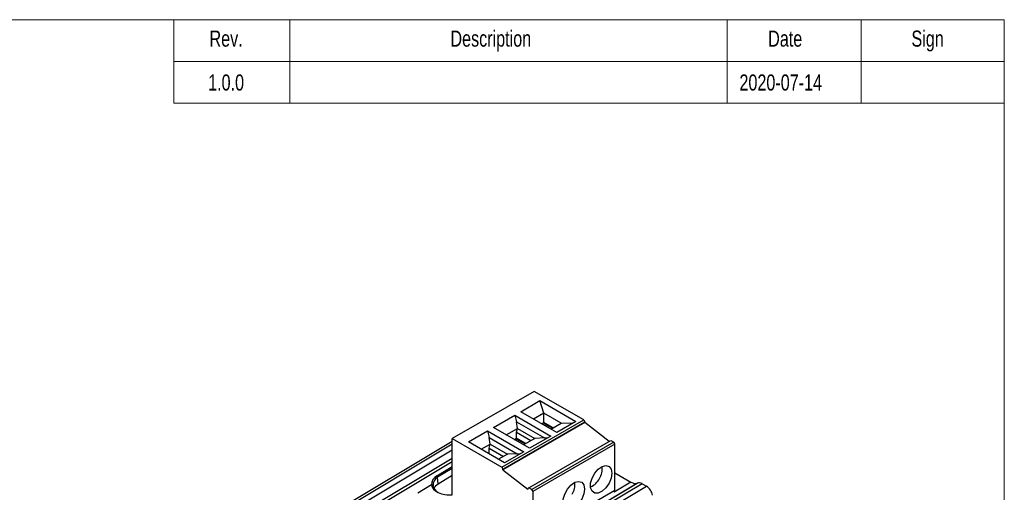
# Model space of a CAD drawing. Header units: millimetres. Extents: x 17 to 414, y 5 to 292.
# Tile 53 of 53: x 281 to 410, y 225 to 287. Entities that reach past the tile are written whole.
import ezdxf

# ---------------------------------------------------------------- set-up
doc = ezdxf.new("R2010")
doc.units = ezdxf.units.MM
doc.styles.add('SLDTEXTSTYLE0', font='TXT', dxfattribs={"width": 0.75})

# ---------------------------------------------------------------- blocks, each defined once
blk = doc.blocks.new('SW_TABLEANNOTATION_0')
at = {"color": 0, "linetype": 'Continuous', "lineweight": 18}
for p, q in [((0, 0), (0, -5.5)), ((0, 0), (15.26, 0)), ((0, 0), (0, -11)), ((109.19, 0), (0, 0)), ((15.26, 0), (15.26, -5.5)), ((15.26, 0), (72.75, 0)), ((72.75, 0), (72.75, -5.5)), ((72.75, 0), (90.35, 0)), ((90.35, 0), (90.35, -5.5)), ((90.35, 0), (109.19, 0)), ((109.19, 0), (109.19, -5.5)), ((109.19, -11), (109.19, 0)), ((0, -5.5), (15.26, -5.5)), ((0, -5.5), (0, -11)), ((15.26, -5.5), (72.75, -5.5)), ((15.26, -5.5), (15.26, -11)), ((72.75, -5.5), (90.35, -5.5)), ((72.75, -5.5), (72.75, -11)), ((90.35, -5.5), (109.19, -5.5)), ((90.35, -5.5), (90.35, -11)), ((109.19, -5.5), (109.19, -11)), ((0, -11), (15.26, -11)), ((0, -11), (109.19, -11)), ((15.26, -11), (72.75, -11)), ((72.75, -11), (90.35, -11)), ((90.35, -11), (109.19, -11))]:
    blk.add_line(p, q, dxfattribs=at)
at = {"color": 0, "linetype": 'Continuous', "lineweight": 18, "attachment_point": 1, "style": 'SLDTEXTSTYLE0'}
for s, insert, char_height in [('Rev.', (4.68, -1.43), 2.117), ('Description', (36.36, -1.43), 2.1167), ('Date', (78.14, -1.43), 2.117), ('Sign', (96.98, -1.43), 2.117), ('1.0.0', (4.5, -7.2), 2.117), ('2020-07-14', (74.36, -7.2), 2.117)]:
    blk.add_mtext(s, dxfattribs=dict(at, insert=insert, char_height=char_height))

msp = doc.modelspace()

# ---------------------------------------------------------------- linework, layer by layer
at = {"color": 7, "linetype": 'Continuous', "lineweight": 18}
for p, q in [((20, 287), (410, 287)), ((410, 287), (410, 10))]:
    msp.add_line(p, q, dxfattribs=at)
at = {"color": 7, "linetype": 'Continuous', "lineweight": 25}
for p, q in [((348.18, 238.11), (337.41, 231.89)), ((354.69, 234.36), (348.18, 238.11)), ((346.41, 235.44), (348.92, 236.89)), ((348.92, 236.89), (353.68, 234.14)), ((349.45, 235.23), (348.92, 236.89)), ((342.82, 233.37), (345.63, 234.99)), ((343.91, 228.14), (354.69, 234.36)), ((345.63, 234.99), (350.39, 232.24)), ((345.63, 234.99), (345.87, 234.1)), ((351.17, 232.69), (346.41, 235.44)), ((349.45, 235.23), (348.11, 234.46)), ((351.71, 233.92), (349.45, 235.23)), ((349.45, 234.03), (349.45, 235.23)), ((347.58, 230.62), (342.82, 233.37)), ((344.05, 227.89), (354.83, 234.11)), ((354.83, 234.03), (344.05, 227.81)), ((344.52, 232.38), (345.98, 233.23)), ((345.85, 232.74), (345.98, 233.23)), ((345.87, 234.1), (349.54, 231.99)), ((345.98, 233.23), (345.87, 234.1)), ((345.98, 233.23), (348.25, 231.92)), ((349.45, 234.03), (349.15, 233.86)), ((350.67, 233.32), (349.45, 234.03)), ((349.71, 233.77), (350.58, 233.27)), ((350.38, 233.15), (351.71, 233.92)), ((353.68, 234.14), (351.17, 232.69)), ((353.25, 233.9), (351.71, 233.92)), ((354.83, 234.11), (354.83, 234.03)), ((358.03, 231.53), (354.83, 234.03)), ((337.41, 224.52), (337.41, 231.89)), ((337.41, 231.89), (343.91, 228.14)), ((339.53, 231.47), (342.03, 232.92)), ((342.03, 232.92), (346.8, 230.17)), ((342.03, 232.92), (342.28, 232.03)), ((342.28, 232.03), (345.95, 229.91)), ((342.39, 231.15), (342.28, 232.03)), ((345.56, 231.78), (345.85, 231.95)), ((345.85, 232.74), (347.76, 231.64)), ((345.85, 231.95), (345.85, 232.74)), ((347.08, 231.25), (345.85, 231.95)), ((348.25, 231.92), (346.79, 231.08)), ((350.39, 232.24), (347.58, 230.62)), ((349.54, 231.99), (348.25, 231.92)), ((349.54, 231.99), (349.94, 231.99)), ((337.41, 231.5), (288.82, 202.47)), ((337.41, 231.15), (289.32, 202.42)), ((344.29, 228.72), (339.53, 231.47)), ((341.23, 230.49), (342.39, 231.15)), ((342.26, 230.66), (342.39, 231.15)), ((342.26, 230.66), (344.16, 229.56)), ((342.26, 229.89), (342.26, 230.66)), ((342.39, 231.15), (344.66, 229.85)), ((346.12, 231.7), (346.99, 231.2)), ((347.48, 225.44), (358.26, 231.66)), ((358.65, 231.41), (347.88, 225.19)), ((358.79, 231.17), (348.01, 224.95)), ((358.26, 231.66), (358.65, 231.41)), ((358.79, 225.11), (358.79, 231.17)), ((289.92, 202.05), (337.41, 230.42)), ((344.66, 229.85), (343.5, 229.18)), ((346.8, 230.17), (344.29, 228.72)), ((345.95, 229.91), (344.66, 229.85)), ((345.95, 229.91), (346.35, 229.91)), ((344.05, 227.81), (344.05, 227.89)), ((335.54, 225.91), (335.48, 226.83)), ((337.41, 227.03), (335.54, 225.91)), ((344.05, 227.81), (347.34, 225.24)), ((356.07, 227.23), (355.92, 226.96)), ((358.79, 227.38), (360.91, 226.17)), ((361.72, 226.01), (305.7, 192.55)), ((361.76, 226.03), (305.75, 192.57)), ((362.37, 225.97), (306.41, 192.54)), ((307, 192.22), (362.95, 225.64)), ((334.68, 225.82), (332.88, 224.74)), ((347.34, 225.24), (347.48, 225.44)), ((347.88, 225.19), (347.48, 225.44)), ((361.76, 226.03), (361.72, 226.01)), ((362.37, 225.97), (362.95, 225.64)), ((348.01, 218.89), (358.79, 225.11)), ((348.01, 224.95), (348.01, 218.89)), ((352.48, 225.16), (352.33, 224.89))]:
    msp.add_line(p, q, dxfattribs=at)
at = {"color": 8, "linetype": 'Continuous', "lineweight": 25}
for p, q in [((349.71, 233.77), (349.71, 233.54)), ((346.12, 231.7), (346.12, 231.46)), ((337.41, 229.28), (290.59, 201.31)), ((337.41, 228.84), (290.8, 201)), ((335.4, 227.01), (337.41, 228.21)), ((337.41, 227.97), (335.48, 226.83)), ((360.91, 226.17), (358.69, 224.85))]:
    msp.add_line(p, q, dxfattribs=at)
at = {"color": 7, "linetype": 'Continuous', "lineweight": 25, "flags": 128}
for points in [[(358.41, 227.34), (358.31, 226.69), (358.04, 226.02), (357.62, 225.42), (357.12, 224.97), (356.61, 224.73), (356.14, 224.73), (355.79, 224.97), (355.6, 225.42), (355.6, 226.02), (355.79, 226.69), (356.14, 227.33), (356.61, 227.87), (357.12, 228.22), (357.62, 228.35), (358.04, 228.22), (358.31, 227.87), (358.41, 227.34)], [(354.82, 225.26), (354.72, 224.62), (354.45, 223.95), (354.03, 223.35), (353.53, 222.9), (353.02, 222.65), (352.55, 222.65), (352.2, 222.89), (352.01, 223.34), (352.01, 223.94), (352.2, 224.61), (352.55, 225.26), (353.02, 225.79), (353.53, 226.15), (354.03, 226.27), (354.45, 226.15), (354.72, 225.8), (354.82, 225.26)]]:
    msp.add_lwpolyline(points, dxfattribs=at)
at = {"color": 7, "linetype": 'Continuous', "lineweight": 25}
for centre, radius, start, end in [((354.52, 234.1), 0.307, 2.6054, 57.3945), ((349.5, 233.36), 0.461, 62.6097, 117.3903), ((345.91, 231.29), 0.461, 62.6097, 117.3903), ((358.48, 231.16), 0.309, 2.7151, 55.8412), ((343.75, 227.88), 0.307, 2.6054, 57.3945), ((354.84, 227.91), 2.3, 326.7097, 7.6622), ((336.06, 225.8), 1.38, 118.7276, 179.1487), ((336.09, 225.77), 1.21, 119.7289, 184.3728), ((335.17, 226.79), 0.32, 5.7594, 43.2984), ((354.73, 227.67), 2.28, 292.8232, 333.4325), ((334.71, 225.65), 0.175, 11.2253, 98.0642), ((335.96, 225.88), 1.1, 190.2221, 246.9763), ((351.25, 225.84), 2.3, 326.7097, 7.6622), ((347.71, 224.94), 0.309, 2.7151, 55.8412), ((358.5, 225.07), 0.288, 304.0563, 7.2558)]:
    msp.add_arc(centre, radius, start, end, dxfattribs=at)
at = {"color": 8, "linetype": 'Continuous', "lineweight": 25}
msp.add_ellipse((337, 225.91), major_axis=(2.33, -0.04), ratio=0.607062, start_param=3.230057, end_param=4.90248, dxfattribs=at)
at = {"color": 7, "linetype": 'Continuous', "lineweight": 25}
for centre, major_axis, ratio, start_param, end_param in [((337.01, 225.09), (2.08, 0.06), 0.577113, 2.338748, 2.86018), ((360.67, 227.71), (-1.16, 1.63), 0.482645, 2.335733, 3.007684), ((362.8, 224.34), (-1.16, 1.63), 0.482645, 5.623728, 6.149277), ((363.05, 224.88), (-0.58, 0.817), 0.482645, 3.880349, 5.451145)]:
    msp.add_ellipse(centre, major_axis=major_axis, ratio=ratio, start_param=start_param, end_param=end_param, dxfattribs=at)

# ---------------------------------------------------------------- block references
at = {"color": 7, "linetype": 'Continuous', "lineweight": 18}
msp.add_blockref('SW_TABLEANNOTATION_0', (300.81, 287), dxfattribs=at)

doc.saveas('drawing.dxf')
